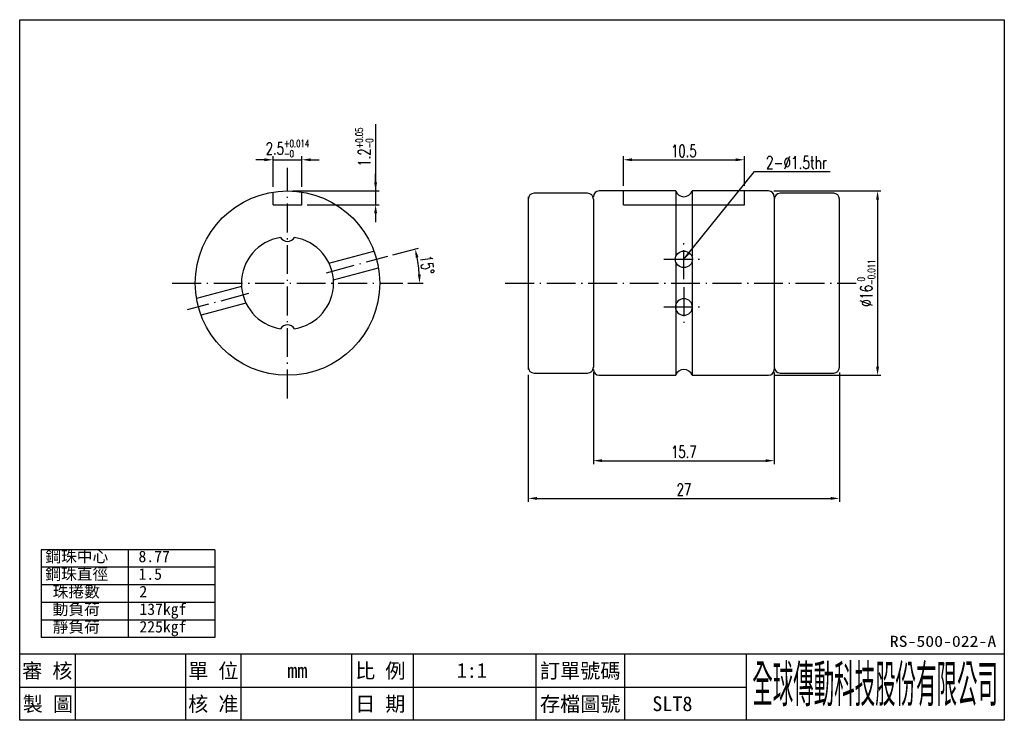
# Model space of a CAD drawing. Header units: millimetres. Extents: x 11 to 1153, y -526 to 762.
import ezdxf
from ezdxf.enums import TextEntityAlignment as Align
from ezdxf.lldxf.tags import DXFTag

# ---------------------------------------------------------------- set-up
doc = ezdxf.new("R2010")
doc.units = ezdxf.units.MM
doc.linetypes.add('CL-5', pattern=[7.1, 5, -1, 0.1, -1])
doc.layers.get('DEFPOINTS').update_dxf_attribs({"linetype": 'CONTINUOUS'})
for name, color, linetype in [('CHA', 7, 'CONTINUOUS'), ('CL', 1, 'CL-5'), ('DIM', 4, 'CONTINUOUS'), ('HID', 2, 'DASHED'), ('OUT', 3, 'CONTINUOUS')]:
    doc.layers.add(name, color=color, linetype=linetype)
doc.styles.add('DIM-7', font='SIMPLEX.shx', dxfattribs={"width": 0.7, "bigfont": 'chineset.shx'})
doc.styles.add('T', font='kaiu.ttf')
tags = doc.linetypes.add('DASHED', pattern=[25.72, 12.86, -12.86]).pattern_tags.tags
tags[6:7] = [DXFTag(74, 4), DXFTag(75, 0), DXFTag(340, '0'), DXFTag(46, 0.0), DXFTag(50, 0.0), DXFTag(44, 0.0), DXFTag(45, 0.0)]
tags[4:5] = [DXFTag(74, 4), DXFTag(75, 0), DXFTag(340, '0'), DXFTag(46, 0.0), DXFTag(50, 0.0), DXFTag(44, 0.0), DXFTag(45, 0.0)]
doc.dimstyles.new('CNS', dxfattribs={"dimtxt": 3.5, "dimasz": 2.5, "dimexe": 1, "dimexo": 1.5, "dimgap": 0.09, "dimtad": 0, "dimdsep": 46, "dimtxsty": 'DIM-7', "dimcen": 0.09, "dimclrd": 1, "dimclre": 1, "dimclrt": 4, "dimadec": 0, "dimazin": 0, "dimtfac": 1, "dimtix": 1, "dimtmove": 2, "dimatfit": 3, "dimfxl": 1, "dimtvp": 0.971429, "dimtolj": 1, "dimarcsym": 0})

# ---------------------------------------------------------------- blocks, each defined once
blk = doc.blocks.new('*D17')
at = {"layer": 'DEFPOINTS', "color": 0}
for p in [(82.201, 39.462), (55.201, 39.262), (82.201, 28.083)]:
    blk.add_point(p, dxfattribs=at)
at = {"layer": 'DIM', "color": 4, "lineweight": -2}
for p, q in [((55.201, 38.812), (55.201, 27.783)), ((82.201, 39.012), (82.201, 27.783)), ((55.951, 28.083), (81.451, 28.083))]:
    blk.add_line(p, q, dxfattribs=at)
at = {"layer": 'DIM', "color": 4}
for points in [[(55.951, 28.208), (55.951, 27.958), (55.201, 28.083)], [(81.451, 28.208), (81.451, 27.958), (82.201, 28.083)]]:
    blk.add_solid(points, dxfattribs=at)
at = {"layer": 'DIM', "color": 4, "insert": (68.701, 28.848), "char_height": 1.05, "attachment_point": 5, "style": 'DIM-7'}
blk.add_mtext('\\A1;27', dxfattribs=at)
blk = doc.blocks.new('*D22')
at = {"layer": 'DEFPOINTS', "color": 0}
for p in [(43, 49.091), (37.687, 47.668), (45.728, 47.761), (24.307, 46.762), (44.307, 46.762)]:
    blk.add_point(p, dxfattribs=at)
at = {"layer": 'DIM', "color": 4, "lineweight": -2}
for p, q in [((43.435, 49.208), (45.67, 49.807)), ((44.757, 46.762), (46.071, 46.762))]:
    blk.add_line(p, q, dxfattribs=at)
blk.add_arc((34.307, 46.762), 11.464, 3.74893, 11.25107, dxfattribs=at)
at = {"layer": 'DIM', "color": 4}
for points in [[(45.429, 48.971), (45.673, 49.027), (45.381, 49.729)], [(45.872, 47.516), (45.622, 47.508), (45.771, 46.762)]]:
    blk.add_solid(points, dxfattribs=at)
at = {"layer": 'DIM', "color": 4, "insert": (46.432, 48.358), "char_height": 1.05, "attachment_point": 5, "rotation": 277.5, "style": 'DIM-7'}
blk.add_mtext('\\A1;15°', dxfattribs=at)
blk = doc.blocks.new('*D23')
at = {"layer": 'DEFPOINTS', "color": 0}
for p in [(76.051, 54.762), (76.051, 38.762), (85.508, 38.762)]:
    blk.add_point(p, dxfattribs=at)
at = {"layer": 'DIM', "color": 4, "lineweight": -2}
for p, q in [((76.501, 54.762), (85.808, 54.762)), ((85.508, 54.012), (85.508, 39.512)), ((76.501, 38.762), (85.808, 38.762))]:
    blk.add_line(p, q, dxfattribs=at)
at = {"layer": 'DIM', "color": 4}
for points in [[(85.383, 54.012), (85.633, 54.012), (85.508, 54.762)], [(85.383, 39.512), (85.633, 39.512), (85.508, 38.762)]]:
    blk.add_solid(points, dxfattribs=at)
at = {"layer": 'DIM', "color": 4, "insert": (84.533, 46.762), "char_height": 1.05, "attachment_point": 5, "rotation": 90, "style": 'DIM-7'}
blk.add_mtext('\\A1;%%c16{\\H0.630000;\\S 0^ -0.011;}', dxfattribs=at)
blk = doc.blocks.new('*D24')
at = {"layer": 'DEFPOINTS', "color": 0}
for p in [(73.951, 57.467), (63.451, 54.762), (73.951, 54.762)]:
    blk.add_point(p, dxfattribs=at)
at = {"layer": 'DIM', "color": 4, "lineweight": -2}
for p, q in [((63.451, 55.212), (63.451, 57.767)), ((64.201, 57.467), (73.201, 57.467)), ((73.951, 55.212), (73.951, 57.767))]:
    blk.add_line(p, q, dxfattribs=at)
at = {"layer": 'DIM', "color": 4}
for points in [[(64.201, 57.592), (64.201, 57.342), (63.451, 57.467)], [(73.201, 57.592), (73.201, 57.342), (73.951, 57.467)]]:
    blk.add_solid(points, dxfattribs=at)
at = {"layer": 'DIM', "color": 4, "insert": (68.701, 58.232), "char_height": 1.05, "attachment_point": 5, "style": 'DIM-7'}
blk.add_mtext('\\A1;10.5', dxfattribs=at)
blk = doc.blocks.new('*D25')
at = {"layer": 'DEFPOINTS', "color": 0}
for p in [(35.557, 57.467), (33.057, 54.664), (35.557, 54.664)]:
    blk.add_point(p, dxfattribs=at)
at = {"layer": 'DIM', "color": 4, "lineweight": -2}
for p, q in [((32.307, 57.467), (31.557, 57.467)), ((33.057, 55.114), (33.057, 57.767)), ((33.057, 57.467), (35.557, 57.467)), ((35.557, 55.114), (35.557, 57.767)), ((36.307, 57.467), (37.057, 57.467))]:
    blk.add_line(p, q, dxfattribs=at)
at = {"layer": 'DIM', "color": 4}
for points in [[(32.307, 57.592), (32.307, 57.342), (33.057, 57.467)], [(36.307, 57.592), (36.307, 57.342), (35.557, 57.467)]]:
    blk.add_solid(points, dxfattribs=at)
at = {"layer": 'DIM', "color": 4, "insert": (34.307, 58.442), "char_height": 1.05, "attachment_point": 5, "style": 'DIM-7'}
blk.add_mtext('\\A1;2.5{\\H0.630000;\\S+0.014^ -0;}', dxfattribs=at)
blk = doc.blocks.new('*D26')
at = {"layer": 'DEFPOINTS', "color": 0}
for p in [(34.307, 54.762), (35.557, 53.562), (41.953, 53.562)]:
    blk.add_point(p, dxfattribs=at)
at = {"layer": 'DIM', "color": 4, "lineweight": -2}
for p, q in [((41.953, 60.562), (41.953, 54.762)), ((41.953, 55.512), (41.953, 56.262)), ((34.757, 54.762), (42.253, 54.762)), ((41.953, 54.762), (41.953, 53.562)), ((41.953, 54.762), (41.953, 53.562)), ((36.007, 53.562), (42.253, 53.562)), ((41.953, 52.812), (41.953, 52.062))]:
    blk.add_line(p, q, dxfattribs=at)
at = {"layer": 'DIM', "color": 4}
for points in [[(41.828, 55.512), (42.078, 55.512), (41.953, 54.762)], [(41.828, 52.812), (42.078, 52.812), (41.953, 53.562)]]:
    blk.add_solid(points, dxfattribs=at)
at = {"layer": 'DIM', "color": 4, "insert": (40.978, 58.572), "char_height": 1.05, "attachment_point": 5, "rotation": 90, "style": 'DIM-7'}
blk.add_mtext('\\A1;1.2{\\H0.630000;\\S+0.05^ -0;}', dxfattribs=at)
blk = doc.blocks.new('*D27')
at = {"layer": 'DEFPOINTS', "color": 0}
for p in [(60.851, 39.462), (76.551, 39.462), (76.551, 31.356)]:
    blk.add_point(p, dxfattribs=at)
at = {"layer": 'DIM', "color": 4, "lineweight": -2}
for p, q in [((60.851, 39.012), (60.851, 31.056)), ((76.551, 39.012), (76.551, 31.056)), ((61.601, 31.356), (75.801, 31.356))]:
    blk.add_line(p, q, dxfattribs=at)
at = {"layer": 'DIM', "color": 4}
for points in [[(61.601, 31.481), (61.601, 31.231), (60.851, 31.356)], [(75.801, 31.481), (75.801, 31.231), (76.551, 31.356)]]:
    blk.add_solid(points, dxfattribs=at)
at = {"layer": 'DIM', "color": 4, "insert": (68.701, 32.121), "char_height": 1.05, "attachment_point": 5, "style": 'DIM-7'}
blk.add_mtext('\\A1;15.7', dxfattribs=at)

msp = doc.modelspace()

# ---------------------------------------------------------------- linework, layer by layer
at = {"layer": 'CHA', "color": 7}
for p, q in [((11.068, 69.625), (96.508, 69.625)), ((11.068, 8.825), (11.068, 69.625)), ((96.508, 69.625), (96.508, 8.825)), ((11.068, 14.585), (96.508, 14.585)), ((96.508, 8.825), (11.068, 8.825))]:
    msp.add_line(p, q, dxfattribs=at)
at = {"layer": 'CHA'}
for p, q in [((15.868, 14.585), (15.868, 8.825)), ((25.468, 14.585), (25.468, 8.825)), ((30.268, 14.585), (30.268, 8.825)), ((39.868, 14.585), (39.868, 8.825)), ((45.202, 14.585), (45.202, 8.825)), ((55.868, 14.585), (55.868, 8.825)), ((63.541, 14.585), (63.541, 8.825)), ((74.108, 14.585), (74.108, 8.825)), ((11.068, 11.705), (55.868, 11.705)), ((55.868, 11.705), (74.108, 11.705))]:
    msp.add_line(p, q, dxfattribs=at)
at = {"layer": 'CL', "ltscale": 0.5}
for p, q in [((34.307, 36.762), (34.307, 56.762)), ((68.701, 47.117), (68.701, 50.548)), ((37.687, 47.668), (43, 49.091)), ((66.951, 48.833), (70.451, 48.833)), ((24.307, 46.762), (44.307, 46.762)), ((53.201, 46.762), (83.664, 46.762)), ((68.701, 46.407), (68.701, 42.976)), ((30.926, 45.856), (25.613, 44.433)), ((66.951, 44.692), (70.451, 44.692))]:
    msp.add_line(p, q, dxfattribs=at)
at = {"layer": 'DIM'}
for p, q in [((27.992, 23.627), (12.942, 23.627)), ((12.942, 23.627), (12.942, 16.002)), ((20.467, 23.627), (20.467, 16.002)), ((27.992, 23.627), (27.992, 16.002)), ((27.992, 22.102), (12.942, 22.102)), ((27.992, 20.577), (12.942, 20.577)), ((27.992, 19.052), (12.942, 19.052)), ((27.992, 17.527), (12.942, 17.527)), ((27.992, 16.002), (12.942, 16.002))]:
    msp.add_line(p, q, dxfattribs=at)
at = {"layer": 'HID', "linetype": 'DASHED', "ltscale": 0.05}
for p, q in [((63.451, 53.562), (63.451, 54.762)), ((73.951, 53.562), (73.951, 54.762)), ((33.057, 53.562), (33.057, 54.664)), ((35.557, 53.562), (35.557, 54.664)), ((33.057, 53.562), (35.557, 53.562)), ((63.451, 53.562), (73.951, 53.562)), ((37.908, 48.503), (41.806, 49.548)), ((38.296, 47.055), (42.194, 48.099)), ((30.317, 46.47), (26.419, 45.425)), ((30.706, 45.021), (26.807, 43.976))]:
    msp.add_line(p, q, dxfattribs=at)
at = {"layer": 'HID', "linetype": 'DASHED', "ltscale": 0.05, "extrusion": (0, 0, -1)}
msp.add_ellipse((68.701, 44.692), major_axis=(-0.75, 0), ratio=0.953767, dxfattribs=at)
at = {"layer": 'OUT'}
for p, q in [((67.994, 54.762), (61.351, 54.762)), ((76.051, 54.762), (69.408, 54.762)), ((55.201, 54.262), (55.201, 39.262)), ((60.351, 54.562), (55.701, 54.562)), ((60.851, 54.062), (60.851, 39.462)), ((76.551, 54.262), (76.551, 39.262)), ((81.701, 54.562), (77.051, 54.562)), ((82.201, 39.462), (82.201, 54.062)), ((55.701, 38.962), (60.351, 38.962)), ((61.351, 38.762), (67.994, 38.762)), ((69.408, 38.762), (76.051, 38.762)), ((77.051, 38.962), (81.701, 38.962))]:
    msp.add_line(p, q, dxfattribs=at)
at = {"layer": 'OUT', "linetype": 'Continuous'}
for p, q in [((67.994, 54.762), (67.994, 49.071)), ((69.408, 54.762), (69.408, 49.071)), ((67.994, 48.594), (67.994, 38.762)), ((69.408, 48.594), (69.408, 38.762))]:
    msp.add_line(p, q, dxfattribs=at)
at = {"layer": 'OUT'}
msp.add_circle((34.307, 46.762), 8, dxfattribs=at)
for centre, radius, start, end in [((61.351, 54.262), 0.5, 90, 180), ((76.051, 54.262), 0.5, 0, 90), ((55.701, 54.062), 0.5, 90, 180), ((60.351, 54.062), 0.5, 0, 90), ((77.051, 54.062), 0.5, 90, 180), ((81.701, 54.062), 0.5, 0, 90), ((34.307, 46.762), 4, 98.85747, 261.14253), ((34.365, 51.216), 0.84, 216.66948, 266.05091), ((34.249, 51.216), 0.84, 273.94909, 323.33052), ((34.307, 46.762), 4, 278.85747, 81.14253), ((34.365, 42.308), 0.84, 93.94909, 143.33052), ((34.249, 42.308), 0.84, 36.66948, 86.05091), ((55.701, 39.462), 0.5, 180, 270), ((60.351, 39.462), 0.5, 270, 0), ((77.051, 39.462), 0.5, 180, 270), ((81.701, 39.462), 0.5, 270, 0), ((61.351, 39.262), 0.5, 180, 270), ((76.051, 39.262), 0.5, 270, 0)]:
    msp.add_arc(centre, radius, start, end, dxfattribs=at)
at = {"layer": 'OUT', "linetype": 'Continuous'}
for centre, start, end in [((68.701, 55.012), 199.47122, 340.52878), ((68.701, 38.512), 19.47122, 160.52878)]:
    msp.add_arc(centre, 0.75, start, end, dxfattribs=at)
msp.add_ellipse((68.701, 48.833), major_axis=(-0.75, 0), ratio=0.953767, dxfattribs=at)

# ---------------------------------------------------------------- texts
at = {"layer": 'CHA', "style": 'T'}
for s, height, width, p, p2 in [('RS-500-022-A', 0.96, 1.133825, (86.572, 15.199), (95.809, 15.199)), ('全球傳動科技股份有限公司', 3.2, 0.392505, (74.641, 10.398), (95.958, 10.398))]:
    msp.add_text(s, height=height, dxfattribs=dict(at, width=width)).set_placement(p, p2, align=Align.FIT)
for s, p in [('審 核', (13.468, 13.145)), ('單 位', (27.868, 13.145)), ('比 例', (42.358, 13.145)), ('1:1', (50.302, 13.145)), ('訂單號碼', (59.705, 13.145)), ('mm', (35.165, 13.145)), ('製 圖', (13.517, 10.265)), ('核 准', (27.868, 10.265)), ('日 期', (42.358, 10.265)), ('存檔圖號', (59.705, 10.265)), ('SLT8', (67.706, 10.265))]:
    msp.add_text(s, height=1.28, dxfattribs=at).set_placement(p, align=Align.MIDDLE)
at = {"layer": 'DIM', "style": 'T'}
for s, p in [('鋼珠中心', (13.296, 22.545)), ('8.77', (21.377, 22.545)), ('鋼珠直徑', (13.296, 21.02)), ('1.5', (21.377, 21.02)), ('珠捲數', (13.931, 19.495)), ('2', (21.455, 19.495)), ('動負荷', (13.931, 17.97)), ('137kgf', (21.455, 17.97)), ('靜負荷', (13.931, 16.445)), ('225kgf', (21.455, 16.445))]:
    msp.add_text(s, height=1, dxfattribs=at).set_placement(p)
at = {"layer": 'DIM', "color": 4, "insert": (75.825, 56.678), "char_height": 1.1, "attachment_point": 7, "style": 'DIM-7'}
msp.add_mtext('2-%%c1.5thr', dxfattribs=at)

# ---------------------------------------------------------------- dimensions: what is measured, and where the dimension line sits
at = {"layer": 'DIM'}
dim = msp.add_linear_dim(base=(41.953, 53.562), p1=(34.307, 54.762), p2=(35.557, 53.562), angle=90, dimstyle='CNS', override={"dimscale": 0.3, "dimgap": 0.8, "dimtad": 1, "dimclrd": 4, "dimclre": 4, "dimtol": 1, "dimtp": 0.05, "dimtm": 1e-09, "dimtfac": 0.6, "dimtdec": 3, "dimtmove": 1}, dxfattribs=at)
dim.commit()
dim.dimension.update_dxf_attribs({"geometry": '*D26', "text_midpoint": (40.978, 58.572), "dimtype": 160})
for base, p1, p2, override, picture, middle in [((35.557, 57.467), (33.057, 54.664), (35.557, 54.664), {"dimscale": 0.3, "dimgap": 0.8, "dimtad": 1, "dimclrd": 4, "dimclre": 4, "dimtol": 1, "dimlim": 0, "dimtp": 0.014, "dimtm": 1e-09, "dimtfac": 0.6, "dimtdec": 3, "dimtmove": 1}, '*D25', (34.307, 58.442)), ((73.951, 57.467), (63.451, 54.762), (73.951, 54.762), {"dimscale": 0.3, "dimgap": 0.8, "dimtad": 1, "dimclrd": 4, "dimclre": 4, "dimtm": 1e-09, "dimtfac": 0.6, "dimtmove": 1}, '*D24', (68.701, 58.232)), ((82.201, 28.083), (55.201, 39.262), (82.201, 39.462), {"dimscale": 0.3, "dimgap": 0.8, "dimtad": 1, "dimclrd": 4, "dimclre": 4, "dimtm": 1e-09, "dimtfac": 0.6, "dimtmove": 1}, '*D17', (68.701, 28.848)), ((76.551, 31.356), (60.851, 39.462), (76.551, 39.462), {"dimscale": 0.3, "dimgap": 0.8, "dimtad": 1, "dimclrd": 4, "dimclre": 4, "dimtm": 1e-09, "dimtfac": 0.6, "dimtmove": 1}, '*D27', (68.701, 32.121))]:
    dim = msp.add_linear_dim(base=base, p1=p1, p2=p2, dimstyle='CNS', override=override, dxfattribs=at)
    dim.commit()
    dim.dimension.update_dxf_attribs({"geometry": picture, "text_midpoint": middle})
dim = msp.add_linear_dim(base=(85.508, 38.762), p1=(76.051, 54.762), p2=(76.051, 38.762), angle=90, text='%%c<>', dimstyle='CNS', override={"dimscale": 0.3, "dimgap": 0.8, "dimtad": 1, "dimclrd": 4, "dimclre": 4, "dimtol": 1, "dimlim": 0, "dimtm": 0.011, "dimtfac": 0.6, "dimtdec": 3, "dimtmove": 1}, dxfattribs=at)
dim.commit()
dim.dimension.update_dxf_attribs({"geometry": '*D23', "text_midpoint": (84.533, 46.762)})
dim = msp.add_angular_dim_2l(base=(45.728, 47.761), line1=((37.687, 47.668), (43, 49.091)), line2=((24.307, 46.762), (44.307, 46.762)), dimstyle='CNS', override={"dimscale": 0.3, "dimgap": 0.8, "dimtad": 1, "dimclrd": 4, "dimclre": 4, "dimtm": 1e-09, "dimtfac": 0.6, "dimtmove": 1}, dxfattribs=at)
dim.commit()
dim.dimension.update_dxf_attribs({"geometry": '*D22', "text_midpoint": (46.432, 48.358)})

# ---------------------------------------------------------------- leaders
at = {"layer": 'DIM', "annotation_type": 0, "has_hookline": 1, "hookline_direction": 0, "text_width": 5.573}
msp.add_leader([(68.701, 48.833), (74.835, 56.438), (75.585, 56.438)], dimstyle='CNS', override={"dimscale": 0.3, "dimgap": 0.8, "dimtad": 1, "dimclrd": 4, "dimclre": 4, "dimtm": 1e-09, "dimtfac": 0.6, "dimtmove": 1}, dxfattribs=at)

doc.saveas('drawing.dxf')
